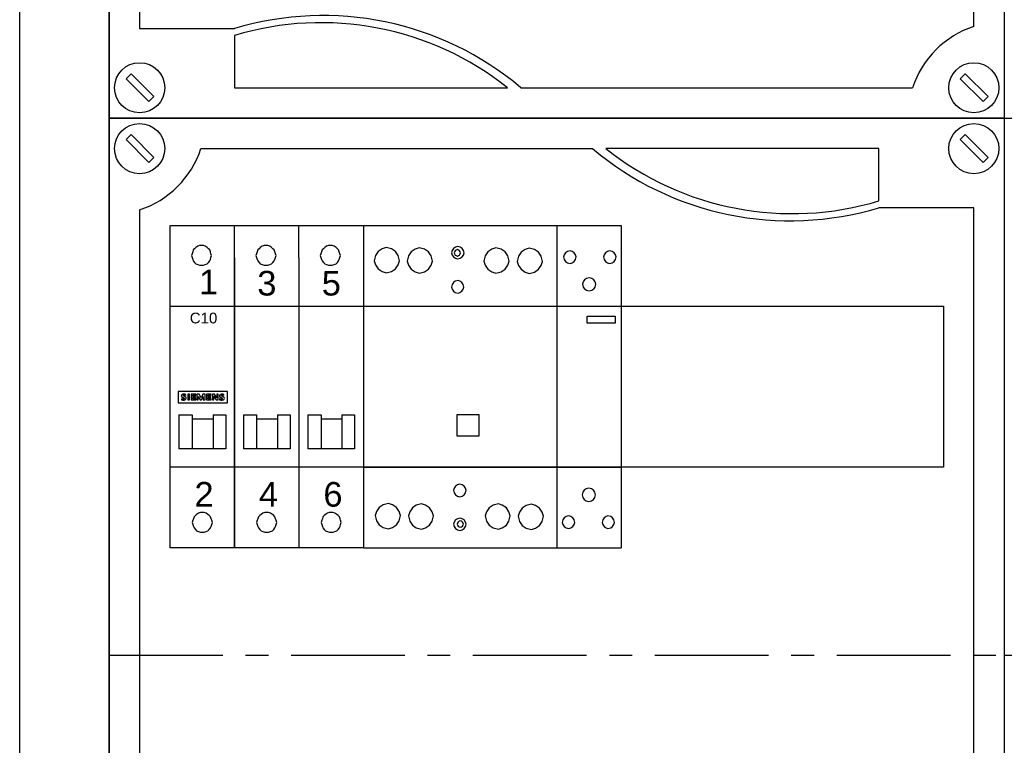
# Model space of a CAD drawing. Header units: millimetres. Extents: x 449515 to 838834, y -400723 to -307130.
# Tile 21 of 38: x 830834 to 833584, y -319631 to -317605. Entities that reach past the tile are written whole.
import ezdxf

# ---------------------------------------------------------------- set-up
doc = ezdxf.new("R2010")
doc.units = ezdxf.units.MM
doc.header["$LTSCALE"] = 25.4
doc.linetypes.add('CENTER', pattern=[2, 1.25, -0.25, 0.25, -0.25])
doc.layers.add('!Siemens Podklad_8GK_sikus', color=250, linetype='Continuous', lineweight=100)
doc.layers.add('R5', color=7, linetype='Continuous')
doc.layers.add('RPOMP', color=7, linetype='Continuous')
doc.styles.get("Standard").update_dxf_attribs({"font": 'arial.ttf'})

# ---------------------------------------------------------------- blocks, each defined once
blk = doc.blocks.new('AD_A630_P_W1950-1800_S800-750_G210~1')
at = {"color": 0, "linetype": 'ByBlock', "lineweight": -2}
for p, q in [((0, 0), (0, 1950)), ((25, 1925), (25, 125))]:
    blk.add_line(p, q, dxfattribs=at)
blk = doc.blocks.new('AD_8GK4853-8KK0~2')
at = {"layer": '!Siemens Podklad_8GK_sikus', "color": 0, "lineweight": -2}
for p, q in [((0, 0), (0, -1800)), ((250, 0), (250, -1800))]:
    blk.add_line(p, q, dxfattribs=at)
at = {"layer": '!Siemens Podklad_8GK_sikus', "color": 4, "linetype": 'CENTER', "lineweight": -2}
for p, q in [((0, -900), (250, -900)), ((0, -1050), (250, -1050))]:
    blk.add_line(p, q, dxfattribs=at)
blk = doc.blocks.new('*U670')
at = {"layer": '!Siemens Podklad_8GK_sikus', "color": 0, "lineweight": -2}
blk.add_line((0, 0), (0, -1800), dxfattribs=at)
at = {"layer": '!Siemens Podklad_8GK_sikus', "color": 4, "linetype": 'CENTER', "lineweight": -2}
for p, q in [((0, -900), (500, -900)), ((0, -1050), (500, -1050))]:
    blk.add_line(p, q, dxfattribs=at)
blk = doc.blocks.new('eee')
at = {"color": 0}
for p, q in [((661473.1, -322380.1, -200), (663973.1, -322380.1, -200)), ((661473.1, -323880.1, -200), (661473.1, -322380.1, -200)), ((663973.1, -322380.1, -200), (663973.1, -326880.1, -200)), ((661520.1, -322440, -200), (661534.2, -322425.9, -200)), ((661534.2, -322425.9, -200), (661597.9, -322489.5, -200)), ((663850.1, -322440, -200), (663864.2, -322425.9, -200)), ((663864.2, -322425.9, -200), (663927.9, -322489.5, -200)), ((661583.7, -322503.7, -200), (661520.1, -322440, -200)), ((663913.7, -322503.7, -200), (663850.1, -322440, -200)), ((661597.9, -322489.5, -200), (661583.7, -322503.7, -200)), ((661729.4, -322465.1, -200), (662823.1, -322465.1, -200)), ((663623.1, -322465.1, -200), (662860.5, -322465.1, -200)), ((663623.1, -322611, -200), (663623.1, -322465.1, -200)), ((663927.9, -322489.5, -200), (663913.7, -322503.7, -200)), ((661558.1, -322636.4, -200), (661558.1, -326630.1, -200)), ((663888.1, -322630.1, -200), (663623.1, -322630.1, -200)), ((663888.1, -326623.9, -200), (663888.1, -322630.1, -200)), ((661643.1, -323355.1, -200), (661643.1, -322905.1, -200)), ((661643.1, -322905.1, -200), (663803.1, -322905.1, -200)), ((663803.1, -322905.1, -200), (663803.1, -323355.1, -200)), ((663803.1, -322905.1, -200), (663803.1, -323355.1, -200)), ((663803.1, -323355.1, -200), (661643.1, -323355.1, -200)), ((661473.1, -325380.1, -200), (661473.1, -323880.1, -200)), ((661643.1, -324855.1, -200), (661643.1, -324405.1, -200)), ((661643.1, -324405.1, -200), (663803.1, -324405.1, -200)), ((663803.1, -324405.1, -200), (663803.1, -324855.1, -200)), ((663803.1, -324405.1, -200), (663803.1, -324855.1, -200)), ((663803.1, -324855.1, -200), (661643.1, -324855.1, -200)), ((661473.1, -326880.1, -200), (661473.1, -325380.1, -200)), ((661643.1, -326355.1, -200), (661643.1, -325905.1, -200)), ((661643.1, -325905.1, -200), (663803.1, -325905.1, -200)), ((663803.1, -325905.1, -200), (663803.1, -326355.1, -200)), ((663803.1, -325905.1, -200), (663803.1, -326355.1, -200)), ((663803.1, -326355.1, -200), (661643.1, -326355.1, -200)), ((661558.1, -326630.1, -200), (661823.1, -326630.1, -200)), ((661823.1, -326649.3, -200), (661823.1, -326795.1, -200)), ((661520.1, -326770, -200), (661534.2, -326755.9, -200)), ((661583.7, -326833.7, -200), (661520.1, -326770, -200)), ((661534.2, -326755.9, -200), (661597.9, -326819.5, -200)), ((663850.1, -326770, -200), (663864.2, -326755.9, -200)), ((663913.7, -326833.7, -200), (663850.1, -326770, -200)), ((663864.2, -326755.9, -200), (663927.9, -326819.5, -200)), ((661823.1, -326795.1, -200), (662585.7, -326795.1, -200)), ((662623.1, -326795.1, -200), (663716.8, -326795.1, -200)), ((661597.9, -326819.5, -200), (661583.7, -326833.7, -200)), ((663927.9, -326819.5, -200), (663913.7, -326833.7, -200)), ((663973.1, -326880.1, -200), (661473.1, -326880.1, -200))]:
    blk.add_line(p, q, dxfattribs=at)
for centre in [(661558.1, -322465.1, -200), (663888.1, -322465.1, -200), (661558.1, -326795.1, -200), (663888.1, -326795.1, -200)]:
    blk.add_circle(centre, 70, dxfattribs=at)
for centre, radius, start, end in [((661473.1, -322380.1, -200), 270, 288.3496, 341.6504), ((663375.3, -321809.6, -200), 857.2, 229.8903, 286.802), ((663381.1, -321809.6, -200), 837.2, 231.5438, 286.802), ((662070.9, -327450.7, -200), 857.2, 49.8903, 106.802), ((662065.1, -327450.7, -200), 837.2, 51.5438, 106.802), ((663973.1, -326880.1, -200), 270, 108.3496, 161.6504)]:
    blk.add_arc(centre, radius, start, end, dxfattribs=at)
blk = doc.blocks.new('aaa')
at = {"color": 0}
for p, q in [((661558.1, -311124.6, -200), (661558.1, -316618.4, -200)), ((661473.1, -316868.4, -200), (661473.1, -315368.4, -200)), ((661558.1, -316618.4, -200), (661823.1, -316618.4, -200)), ((661823.1, -316637.5, -200), (661823.1, -316783.4, -200)), ((661520.1, -316758.3, -200), (661534.2, -316744.1, -200)), ((661534.2, -316744.1, -200), (661597.9, -316807.8, -200)), ((663850.1, -316758.3, -200), (663864.2, -316744.1, -200)), ((663864.2, -316744.1, -200), (663927.9, -316807.8, -200)), ((661583.7, -316821.9, -200), (661520.1, -316758.3, -200)), ((663913.7, -316821.9, -200), (663850.1, -316758.3, -200)), ((661823.1, -316783.4, -200), (662585.7, -316783.4, -200)), ((662623.1, -316783.4, -200), (663716.8, -316783.4, -200)), ((661597.9, -316807.8, -200), (661583.7, -316821.9, -200)), ((663927.9, -316807.8, -200), (663913.7, -316821.9, -200)), ((663973.1, -316868.4, -200), (661473.1, -316868.4, -200))]:
    blk.add_line(p, q, dxfattribs=at)
blk.add_line((663888.1, -316612.1, -200), (663888.1, -311118.4, -200))
for centre in [(661558.1, -316783.4, -200), (663888.1, -316783.4, -200)]:
    blk.add_circle(centre, 70, dxfattribs=at)
for centre, radius, start, end in [((662070.9, -317438.9, -200), 857.2, 49.8903, 106.802), ((662065.1, -317438.9, -200), 837.2, 51.5438, 106.802), ((663973.1, -316868.4, -200), 270, 108.3496, 161.6504)]:
    blk.add_arc(centre, radius, start, end, dxfattribs=at)
blk = doc.blocks.new('AD_5TT584-0~1')
at = {"color": 0, "linetype": 'Continuous'}
for p, q in [((0, 67.5), (0, -22.5)), ((0, 67.5), (54, 67.5)), ((5.21, 61), (4.1, 60.26)), ((6.33, 61.37), (5.21, 61)), ((7.81, 61), (6.33, 61.37)), ((8.93, 60.26), (7.81, 61)), ((14.48, 60.92), (13.37, 60.18)), ((15.59, 61.29), (14.48, 60.92)), ((17.08, 60.92), (15.59, 61.29)), ((18.19, 60.18), (17.08, 60.92)), ((24.77, 60.59), (24.59, 59.85)), ((25.14, 61.15), (24.77, 60.59)), ((25.7, 61.52), (25.14, 61.15)), ((25.89, 60.68), (25.61, 60.5)), ((26.26, 61.7), (25.7, 61.52)), ((26.26, 60.78), (25.89, 60.68)), ((27, 61.52), (26.26, 61.7)), ((26.54, 60.68), (26.26, 60.78)), ((26.81, 60.5), (26.54, 60.68)), ((27.56, 61.15), (27, 61.52)), ((27.93, 60.59), (27.56, 61.15)), ((28.11, 59.85), (27.93, 60.59)), ((35.9, 60.93), (34.79, 60.19)), ((37.01, 61.3), (35.9, 60.93)), ((38.5, 60.93), (37.01, 61.3)), ((39.61, 60.19), (38.5, 60.93)), ((45.17, 60.85), (44.05, 60.11)), ((46.28, 61.22), (45.17, 60.85)), ((47.77, 60.85), (46.28, 61.22)), ((48.88, 60.11), (47.77, 60.85)), ((3.36, 59.15), (2.99, 57.66)), ((4.1, 60.26), (3.36, 59.15)), ((9.67, 59.15), (8.93, 60.26)), ((10.04, 57.66), (9.67, 59.15)), ((12.63, 59.07), (12.25, 57.58)), ((13.37, 60.18), (12.63, 59.07)), ((18.94, 59.07), (18.19, 60.18)), ((19.31, 57.58), (18.94, 59.07)), ((24.59, 59.85), (24.77, 59.29)), ((24.77, 59.29), (25.14, 58.74)), ((25.14, 58.74), (25.7, 58.36)), ((25.42, 60.22), (25.33, 59.85)), ((25.33, 59.85), (25.42, 59.57)), ((25.61, 60.5), (25.42, 60.22)), ((25.42, 59.57), (25.61, 59.29)), ((25.61, 59.29), (25.89, 59.11)), ((25.7, 58.36), (26.26, 58.18)), ((25.89, 59.11), (26.26, 59.01)), ((26.26, 59.01), (26.54, 59.11)), ((26.26, 58.18), (27, 58.36)), ((26.54, 59.11), (26.81, 59.29)), ((27, 60.22), (26.81, 60.5)), ((26.81, 59.29), (27, 59.57)), ((27.09, 59.85), (27, 60.22)), ((27, 59.57), (27.09, 59.85)), ((27, 58.36), (27.56, 58.74)), ((27.56, 58.74), (27.93, 59.29)), ((27.93, 59.29), (28.11, 59.85)), ((34.05, 59.08), (33.67, 57.59)), ((34.79, 60.19), (34.05, 59.08)), ((40.35, 59.08), (39.61, 60.19)), ((40.73, 57.59), (40.35, 59.08)), ((43.31, 59), (42.94, 57.51)), ((44.05, 60.11), (43.31, 59)), ((49.62, 59), (48.88, 60.11)), ((49.99, 57.51), (49.62, 59)), ((2.99, 57.66), (3.36, 56.55)), ((3.36, 56.55), (4.1, 55.44)), ((4.1, 55.44), (5.21, 54.69)), ((7.81, 54.69), (8.93, 55.44)), ((8.93, 55.44), (9.67, 56.55)), ((9.67, 56.55), (10.04, 57.66)), ((12.25, 57.58), (12.63, 56.47)), ((12.63, 56.47), (13.37, 55.36)), ((13.37, 55.36), (14.48, 54.61)), ((17.08, 54.61), (18.19, 55.36)), ((18.19, 55.36), (18.94, 56.47)), ((18.94, 56.47), (19.31, 57.58)), ((33.67, 57.59), (34.05, 56.48)), ((34.05, 56.48), (34.79, 55.37)), ((34.79, 55.37), (35.9, 54.62)), ((38.5, 54.62), (39.61, 55.37)), ((39.61, 55.37), (40.35, 56.48)), ((40.35, 56.48), (40.73, 57.59)), ((42.94, 57.51), (43.31, 56.4)), ((43.31, 56.4), (44.05, 55.29)), ((44.05, 55.29), (45.17, 54.54)), ((47.77, 54.54), (48.88, 55.29)), ((48.88, 55.29), (49.62, 56.4)), ((49.62, 56.4), (49.99, 57.51)), ((5.21, 54.69), (6.33, 54.32)), ((6.33, 54.32), (7.81, 54.69)), ((14.48, 54.61), (15.59, 54.24)), ((15.59, 54.24), (17.08, 54.61)), ((35.9, 54.62), (37.01, 54.25)), ((37.01, 54.25), (38.5, 54.62)), ((45.17, 54.54), (46.28, 54.17)), ((46.28, 54.17), (47.77, 54.54)), ((24.75, 51.08), (24.56, 50.34)), ((24.56, 50.34), (24.75, 49.78)), ((25.12, 51.64), (24.75, 51.08)), ((24.75, 49.78), (25.12, 49.23)), ((25.67, 52.01), (25.12, 51.64)), ((26.42, 52.2), (25.67, 52.01)), ((26.97, 52.01), (26.42, 52.2)), ((27.53, 51.64), (26.97, 52.01)), ((27.9, 51.08), (27.53, 51.64)), ((27.53, 49.23), (27.9, 49.78)), ((28.09, 50.34), (27.9, 51.08)), ((27.9, 49.78), (28.09, 50.34)), ((25.12, 49.23), (25.67, 48.86)), ((25.67, 48.86), (26.42, 48.67)), ((26.42, 48.67), (26.97, 48.86)), ((26.97, 48.86), (27.53, 49.23)), ((0, 45), (54, 45)), ((0, 0), (54, 0)), ((25.75, -5.24), (25.38, -5.8)), ((26.31, -4.87), (25.75, -5.24)), ((26.87, -4.69), (26.31, -4.87)), ((27.61, -4.87), (26.87, -4.69)), ((28.17, -5.24), (27.61, -4.87)), ((28.54, -5.8), (28.17, -5.24)), ((25.38, -5.8), (25.2, -6.36)), ((25.2, -6.36), (25.38, -7.1)), ((25.38, -7.1), (25.75, -7.66)), ((25.75, -7.66), (26.31, -8.03)), ((26.31, -8.03), (26.87, -8.21)), ((26.87, -8.21), (27.61, -8.03)), ((27.61, -8.03), (28.17, -7.66)), ((28.17, -7.66), (28.54, -7.1)), ((28.72, -6.36), (28.54, -5.8)), ((28.54, -7.1), (28.72, -6.36)), ((5.52, -10.52), (4.4, -11.26)), ((7, -10.15), (5.52, -10.52)), ((8.12, -10.52), (7, -10.15)), ((9.23, -11.26), (8.12, -10.52)), ((14.78, -10.6), (13.67, -11.34)), ((16.27, -10.23), (14.78, -10.6)), ((17.38, -10.6), (16.27, -10.23)), ((18.5, -11.34), (17.38, -10.6)), ((36.2, -10.59), (35.09, -11.33)), ((37.69, -10.22), (36.2, -10.59)), ((38.8, -10.59), (37.69, -10.22)), ((39.92, -11.33), (38.8, -10.59)), ((45.47, -10.67), (44.36, -11.41)), ((46.96, -10.3), (45.47, -10.67)), ((48.07, -10.67), (46.96, -10.3)), ((49.18, -11.41), (48.07, -10.67)), ((3.66, -12.38), (3.29, -13.49)), ((3.29, -13.49), (3.66, -14.97)), ((4.4, -11.26), (3.66, -12.38)), ((9.97, -12.38), (9.23, -11.26)), ((10.34, -13.49), (9.97, -12.38)), ((9.97, -14.97), (10.34, -13.49)), ((12.93, -12.46), (12.56, -13.57)), ((12.56, -13.57), (12.93, -15.05)), ((13.67, -11.34), (12.93, -12.46)), ((19.24, -12.46), (18.5, -11.34)), ((19.61, -13.57), (19.24, -12.46)), ((19.24, -15.05), (19.61, -13.57)), ((34.35, -12.45), (33.98, -13.56)), ((33.98, -13.56), (34.35, -15.04)), ((35.09, -11.33), (34.35, -12.45)), ((40.66, -12.45), (39.92, -11.33)), ((41.03, -13.56), (40.66, -12.45)), ((40.66, -15.04), (41.03, -13.56)), ((43.62, -12.53), (43.24, -13.64)), ((43.24, -13.64), (43.62, -15.12)), ((44.36, -11.41), (43.62, -12.53)), ((49.92, -12.53), (49.18, -11.41)), ((50.3, -13.64), (49.92, -12.53)), ((49.92, -15.12), (50.3, -13.64)), ((3.66, -14.97), (4.4, -16.09)), ((4.4, -16.09), (5.52, -16.83)), ((8.12, -16.83), (9.23, -16.09)), ((9.23, -16.09), (9.97, -14.97)), ((12.93, -15.05), (13.67, -16.17)), ((13.67, -16.17), (14.78, -16.91)), ((17.38, -16.91), (18.5, -16.17)), ((18.5, -16.17), (19.24, -15.05)), ((25.36, -15.27), (25.17, -15.83)), ((25.17, -15.83), (25.36, -16.57)), ((25.73, -14.71), (25.36, -15.27)), ((26.28, -14.34), (25.73, -14.71)), ((26.28, -15.55), (26.19, -15.83)), ((26.19, -15.83), (26.28, -16.2)), ((27.03, -14.16), (26.28, -14.34)), ((26.47, -15.27), (26.28, -15.55)), ((26.28, -16.2), (26.47, -16.47)), ((26.75, -15.08), (26.47, -15.27)), ((26.47, -16.47), (26.75, -16.66)), ((27.03, -14.99), (26.75, -15.08)), ((27.58, -14.34), (27.03, -14.16)), ((27.4, -15.08), (27.03, -14.99)), ((27.68, -15.27), (27.4, -15.08)), ((27.4, -16.66), (27.68, -16.47)), ((28.14, -14.71), (27.58, -14.34)), ((27.86, -15.55), (27.68, -15.27)), ((27.68, -16.47), (27.86, -16.2)), ((27.95, -15.83), (27.86, -15.55)), ((27.86, -16.2), (27.95, -15.83)), ((28.51, -15.27), (28.14, -14.71)), ((28.7, -15.83), (28.51, -15.27)), ((28.51, -16.57), (28.7, -15.83)), ((34.35, -15.04), (35.09, -16.16)), ((35.09, -16.16), (36.2, -16.9)), ((38.8, -16.9), (39.92, -16.16)), ((39.92, -16.16), (40.66, -15.04)), ((43.62, -15.12), (44.36, -16.24)), ((44.36, -16.24), (45.47, -16.98)), ((48.07, -16.98), (49.18, -16.24)), ((49.18, -16.24), (49.92, -15.12)), ((5.52, -16.83), (7, -17.2)), ((7, -17.2), (8.12, -16.83)), ((14.78, -16.91), (16.27, -17.28)), ((16.27, -17.28), (17.38, -16.91)), ((25.36, -16.57), (25.73, -17.12)), ((25.73, -17.12), (26.28, -17.5)), ((26.28, -17.5), (27.03, -17.68)), ((26.75, -16.66), (27.03, -16.75)), ((27.03, -16.75), (27.4, -16.66)), ((27.03, -17.68), (27.58, -17.5)), ((27.58, -17.5), (28.14, -17.12)), ((28.14, -17.12), (28.51, -16.57)), ((36.2, -16.9), (37.69, -17.27)), ((37.69, -17.27), (38.8, -16.9)), ((45.47, -16.98), (46.96, -17.35)), ((46.96, -17.35), (48.07, -16.98)), ((0, -22.5), (54, -22.5))]:
    blk.add_line(p, q, dxfattribs=at)
at = {"color": 0}
for p, q in [((54, 67.5), (54, -22.5)), ((26.21, 8.69), (26.21, 14.74)), ((26.21, 14.74), (32.26, 14.74)), ((32.26, 14.74), (32.26, 8.69)), ((32.26, 8.69), (26.21, 8.69))]:
    blk.add_line(p, q, dxfattribs=at)
blk = doc.blocks.new('AD_5TT580-0(2)~1')
at = {"color": 0, "linetype": 'Continuous'}
for p, q in [((0, 67.5), (0, -22.5)), ((0, 67.5), (18, 67.5)), ((18, 67.5), (18, -22.5)), ((18, 67.5), (18, -22.5)), ((2.11, 59.34), (1.92, 58.78)), ((1.92, 58.78), (2.11, 58.04)), ((2.48, 59.9), (2.11, 59.34)), ((2.11, 58.04), (2.48, 57.48)), ((3.03, 60.27), (2.48, 59.9)), ((3.78, 60.45), (3.03, 60.27)), ((4.33, 60.27), (3.78, 60.45)), ((4.89, 59.9), (4.33, 60.27)), ((5.26, 59.34), (4.89, 59.9)), ((4.89, 57.48), (5.26, 58.04)), ((5.45, 58.78), (5.26, 59.34)), ((5.26, 58.04), (5.45, 58.78)), ((13.27, 59.34), (13.08, 58.78)), ((13.08, 58.78), (13.27, 58.04)), ((13.64, 59.9), (13.27, 59.34)), ((13.27, 58.04), (13.64, 57.48)), ((14.2, 60.27), (13.64, 59.9)), ((14.75, 60.45), (14.2, 60.27)), ((15.49, 60.27), (14.75, 60.45)), ((16.05, 59.9), (15.49, 60.27)), ((16.42, 59.34), (16.05, 59.9)), ((16.05, 57.48), (16.42, 58.04)), ((16.61, 58.78), (16.42, 59.34)), ((16.42, 58.04), (16.61, 58.78)), ((2.48, 57.48), (3.03, 57.11)), ((3.03, 57.11), (3.78, 56.93)), ((3.78, 56.93), (4.33, 57.11)), ((4.33, 57.11), (4.89, 57.48)), ((13.64, 57.48), (14.2, 57.11)), ((14.2, 57.11), (14.75, 56.93)), ((14.75, 56.93), (15.49, 57.11)), ((15.49, 57.11), (16.05, 57.48)), ((7.79, 52.39), (7.42, 51.84)), ((8.35, 52.77), (7.79, 52.39)), ((9.09, 52.95), (8.35, 52.77)), ((9.83, 52.77), (9.09, 52.95)), ((10.39, 52.39), (9.83, 52.77)), ((10.76, 51.84), (10.39, 52.39)), ((7.42, 51.84), (7.23, 51.1)), ((7.23, 51.1), (7.42, 50.35)), ((7.42, 50.35), (7.79, 49.8)), ((7.79, 49.8), (8.35, 49.43)), ((9.83, 49.43), (10.39, 49.8)), ((10.39, 49.8), (10.76, 50.35)), ((10.95, 51.1), (10.76, 51.84)), ((10.76, 50.35), (10.95, 51.1)), ((8.35, 49.43), (9.09, 49.24)), ((9.09, 49.24), (9.83, 49.43)), ((0, 45), (18, 45)), ((0, 0), (18, 0)), ((7.33, -6.95), (7.14, -7.69)), ((7.14, -7.69), (7.33, -8.43)), ((7.7, -6.39), (7.33, -6.95)), ((8.26, -6.02), (7.7, -6.39)), ((9, -5.83), (8.26, -6.02)), ((9.74, -6.02), (9, -5.83)), ((10.3, -6.39), (9.74, -6.02)), ((10.67, -6.95), (10.3, -6.39)), ((10.86, -7.69), (10.67, -6.95)), ((10.67, -8.43), (10.86, -7.69)), ((7.33, -8.43), (7.7, -8.99)), ((7.7, -8.99), (8.26, -9.36)), ((8.26, -9.36), (9, -9.54)), ((9, -9.54), (9.74, -9.36)), ((9.74, -9.36), (10.3, -8.99)), ((10.3, -8.99), (10.67, -8.43)), ((2.59, -13.7), (2.04, -14.08)), ((3.34, -13.52), (2.59, -13.7)), ((3.89, -13.7), (3.34, -13.52)), ((4.45, -14.08), (3.89, -13.7)), ((13.76, -13.7), (13.2, -14.08)), ((14.31, -13.52), (13.76, -13.7)), ((15.06, -13.7), (14.31, -13.52)), ((15.61, -14.08), (15.06, -13.7)), ((1.67, -14.63), (1.48, -15.37)), ((1.48, -15.37), (1.67, -15.93)), ((2.04, -14.08), (1.67, -14.63)), ((1.67, -15.93), (2.04, -16.49)), ((2.04, -16.49), (2.59, -16.86)), ((3.89, -16.86), (4.45, -16.49)), ((4.82, -14.63), (4.45, -14.08)), ((4.45, -16.49), (4.82, -15.93)), ((5.01, -15.37), (4.82, -14.63)), ((4.82, -15.93), (5.01, -15.37)), ((12.83, -14.63), (12.64, -15.37)), ((12.64, -15.37), (12.83, -15.93)), ((13.2, -14.08), (12.83, -14.63)), ((12.83, -15.93), (13.2, -16.49)), ((13.2, -16.49), (13.76, -16.86)), ((15.06, -16.86), (15.61, -16.49)), ((15.98, -14.63), (15.61, -14.08)), ((15.61, -16.49), (15.98, -15.93)), ((16.17, -15.37), (15.98, -14.63)), ((15.98, -15.93), (16.17, -15.37)), ((2.59, -16.86), (3.34, -17.04)), ((3.34, -17.04), (3.89, -16.86)), ((13.76, -16.86), (14.31, -17.04)), ((14.31, -17.04), (15.06, -16.86)), ((0, -22.5), (18, -22.5))]:
    blk.add_line(p, q, dxfattribs=at)
at = {"color": 0}
for p, q in [((8.54, 40.26), (8.54, 42.2)), ((8.54, 42.2), (16.27, 42.2)), ((16.27, 42.2), (16.27, 40.26)), ((16.27, 40.26), (8.54, 40.26))]:
    blk.add_line(p, q, dxfattribs=at)
blk = doc.blocks.new('AD_SIEMENS_znaczeki')
at = {"color": 0}
for p, q in [((1755.293, 772.573), (1755.293, 771.993)), ((1757.763, 772.573), (1755.293, 772.573)), ((1755.773, 772.425), (1755.773, 772.143)), ((1755.864, 772.425), (1755.773, 772.425)), ((1755.864, 772.143), (1755.864, 772.425)), ((1755.939, 772.426), (1755.939, 772.141)), ((1756.18, 772.426), (1755.939, 772.426)), ((1756.18, 772.379), (1756.18, 772.426)), ((1756.235, 772.426), (1756.235, 772.141)), ((1756.347, 772.426), (1756.235, 772.426)), ((1756.444, 772.251), (1756.347, 772.426)), ((1756.53, 772.426), (1756.444, 772.251)), ((1756.637, 772.426), (1756.53, 772.426)), ((1756.637, 772.141), (1756.637, 772.426)), ((1756.712, 772.426), (1756.712, 772.141)), ((1756.953, 772.426), (1756.712, 772.426)), ((1756.953, 772.379), (1756.953, 772.426)), ((1757.008, 772.426), (1757.008, 772.141)), ((1757.11, 772.426), (1757.008, 772.426)), ((1757.238, 772.245), (1757.11, 772.426)), ((1757.238, 772.426), (1757.238, 772.245)), ((1757.303, 772.426), (1757.238, 772.426)), ((1757.303, 772.141), (1757.303, 772.426)), ((1757.763, 771.993), (1757.763, 772.573)), ((1755.293, 771.993), (1757.763, 771.993)), ((1755.45, 772.205), (1755.45, 772.149)), ((1755.501, 772.274), (1755.599, 772.234)), ((1755.652, 772.292), (1755.544, 772.343)), ((1755.675, 772.372), (1755.675, 772.422)), ((1755.773, 772.143), (1755.864, 772.143)), ((1755.939, 772.141), (1756.18, 772.141)), ((1756.03, 772.309), (1756.03, 772.379)), ((1756.03, 772.379), (1756.18, 772.379)), ((1756.159, 772.309), (1756.03, 772.309)), ((1756.03, 772.193), (1756.03, 772.266)), ((1756.03, 772.266), (1756.159, 772.266)), ((1756.18, 772.193), (1756.03, 772.193)), ((1756.159, 772.266), (1756.159, 772.309)), ((1756.18, 772.141), (1756.18, 772.193)), ((1756.235, 772.141), (1756.299, 772.141)), ((1756.299, 772.141), (1756.299, 772.321)), ((1756.299, 772.321), (1756.399, 772.141)), ((1756.399, 772.141), (1756.458, 772.141)), ((1756.458, 772.141), (1756.546, 772.321)), ((1756.546, 772.321), (1756.546, 772.141)), ((1756.546, 772.141), (1756.637, 772.141)), ((1756.712, 772.141), (1756.953, 772.141)), ((1756.803, 772.309), (1756.803, 772.379)), ((1756.803, 772.379), (1756.953, 772.379)), ((1756.932, 772.309), (1756.803, 772.309)), ((1756.803, 772.193), (1756.803, 772.266)), ((1756.803, 772.266), (1756.932, 772.266)), ((1756.953, 772.193), (1756.803, 772.193)), ((1756.932, 772.266), (1756.932, 772.309)), ((1756.953, 772.141), (1756.953, 772.193)), ((1757.008, 772.141), (1757.072, 772.141)), ((1757.072, 772.141), (1757.072, 772.326)), ((1757.072, 772.326), (1757.2, 772.141)), ((1757.2, 772.141), (1757.303, 772.141)), ((1757.361, 772.209), (1757.361, 772.149)), ((1757.407, 772.277), (1757.51, 772.227)), ((1757.563, 772.292), (1757.455, 772.343)), ((1757.585, 772.372), (1757.585, 772.422))]:
    blk.add_line(p, q, dxfattribs=at)
for centre, major_axis, start_param, end_param in [((1755.576, 772.275), (-0.178, 0), -1.570796, -1.075832), ((1755.576, 772.023), (-0.465, 0), 4.499109, 4.712389), ((1757.487, 772.275), (-0.178, 0), -1.570796, -1.075832), ((1757.487, 772.023), (-0.465, 0), 4.499109, 4.712389), ((1755.532, 772.346), (0.0852, 0), 2.06576, 3.66098), ((1755.562, 772.527), (0.383, 0), 4.4151, 4.655269), ((1755.557, 772.547), (0.465, 0), 4.480311, 4.786895), ((1755.542, 772.351), (-0.0968, 0), 0.519387, 1.135975), ((1755.554, 772.36), (-0.0209, 0), -1.07402, 1.07402), ((1755.547, 772.289), (0.112, 0), 4.655269, 5.197087), ((1755.581, 772.316), (-0.0775, 0), 4.682533, 5.209165), ((1755.572, 772.047), (0.383, 0), 1.298767, 1.54094), ((1755.579, 772.282), (0.163, 0), -1.49629, -1.148117), ((1755.589, 772.218), (-0.0209, 0), 2.055494, 4.227691), ((1755.609, 772.223), (0.0891, 0), -1.148117, 1.07402), ((1757.443, 772.346), (0.0852, 0), 2.06576, 3.66098), ((1757.486, 772.527), (0.383, 0), 4.378973, 4.682131), ((1757.468, 772.547), (-0.465, 0), 1.338719, 1.645302), ((1757.453, 772.351), (-0.0968, 0), 0.519387, 1.07402), ((1757.465, 772.36), (0.0209, 0), 2.067572, 4.215613), ((1757.491, 772.316), (-0.0775, 0), 4.682533, 5.209165), ((1757.478, 772.289), (0.112, 0), 4.682131, 4.957102), ((1757.482, 772.047), (0.383, 0), 1.298767, 1.54094), ((1757.49, 772.282), (0.163, 0), -1.49629, -1.148117), ((1757.5, 772.211), (-0.0209, 0), 1.815509, 4.215613), ((1757.52, 772.223), (0.0891, 0), -1.148117, 1.07402)]:
    blk.add_ellipse(centre, major_axis=major_axis, ratio=0.878278, start_param=start_param, end_param=end_param, dxfattribs=at)

msp = doc.modelspace()

# ---------------------------------------------------------------- linework, layer by layer
at = {"color": 0}
for p, q in [((831253.8195, -318180.1288, -200), (831793.8195, -318180.1288, -200)), ((831433.8195, -318270.1288, -200), (831433.8195, -318180.1288, -200)), ((831433.8195, -318270.1288, -200), (831433.8195, -318180.1288, -200)), ((831613.8195, -318270.1288, -200), (831613.8195, -318180.1288, -200)), ((831278.5254, -318708.6582, -200), (831315.5842, -318708.6582, -200)), ((831373.8195, -318708.6582, -200), (831409.1136, -318708.6582, -200)), ((831458.5254, -318708.6582, -200), (831495.5842, -318708.6582, -200)), ((831553.8195, -318708.6582, -200), (831589.1136, -318708.6582, -200)), ((831638.5254, -318708.6582, -200), (831675.5842, -318708.6582, -200)), ((831733.8195, -318708.6582, -200), (831769.1136, -318708.6582, -200)), ((831793.8195, -318855.1288, -200), (831253.8195, -318855.1288, -200))]:
    msp.add_line(p, q, dxfattribs=at)
at = {"color": 0, "linetype": 'Continuous'}
for p, q in [((831253.8195, -319080.1288, -200), (831253.8195, -318180.1288, -200)), ((831793.8195, -318180.1288, -200), (831793.8195, -319080.1288, -200)), ((831316.9328, -318253.4764, -200), (831315.1681, -318258.7705, -200)), ((831318.6975, -318248.1823, -200), (831316.9328, -318253.4764, -200)), ((831322.2269, -318244.6529, -200), (831318.6975, -318248.1823, -200)), ((831325.7563, -318241.1235, -200), (831322.2269, -318244.6529, -200)), ((831331.0504, -318237.5941, -200), (831325.7563, -318241.1235, -200)), ((831336.3445, -318235.8293, -200), (831331.0504, -318237.5941, -200)), ((831341.6387, -318235.8293, -200), (831336.3445, -318235.8293, -200)), ((831346.9328, -318235.8293, -200), (831341.6387, -318235.8293, -200)), ((831352.2269, -318237.5941, -200), (831346.9328, -318235.8293, -200)), ((831357.521, -318241.1235, -200), (831352.2269, -318237.5941, -200)), ((831361.0504, -318244.6529, -200), (831357.521, -318241.1235, -200)), ((831364.5798, -318248.1823, -200), (831361.0504, -318244.6529, -200)), ((831366.3445, -318253.4764, -200), (831364.5798, -318248.1823, -200)), ((831368.1092, -318258.7705, -200), (831366.3445, -318253.4764, -200)), ((831496.9328, -318253.4764, -200), (831495.1681, -318258.7705, -200)), ((831498.6975, -318248.1823, -200), (831496.9328, -318253.4764, -200)), ((831502.2269, -318244.6529, -200), (831498.6975, -318248.1823, -200)), ((831505.7563, -318241.1235, -200), (831502.2269, -318244.6529, -200)), ((831511.0504, -318237.5941, -200), (831505.7563, -318241.1235, -200)), ((831516.3445, -318235.8293, -200), (831511.0504, -318237.5941, -200)), ((831521.6387, -318235.8293, -200), (831516.3445, -318235.8293, -200)), ((831526.9328, -318235.8293, -200), (831521.6387, -318235.8293, -200)), ((831532.2269, -318237.5941, -200), (831526.9328, -318235.8293, -200)), ((831537.521, -318241.1235, -200), (831532.2269, -318237.5941, -200)), ((831541.0504, -318244.6529, -200), (831537.521, -318241.1235, -200)), ((831544.5798, -318248.1823, -200), (831541.0504, -318244.6529, -200)), ((831546.3445, -318253.4764, -200), (831544.5798, -318248.1823, -200)), ((831548.1092, -318258.7705, -200), (831546.3445, -318253.4764, -200)), ((831676.9328, -318253.4764, -200), (831675.1681, -318258.7705, -200)), ((831678.6975, -318248.1823, -200), (831676.9328, -318253.4764, -200)), ((831682.2269, -318244.6529, -200), (831678.6975, -318248.1823, -200)), ((831685.7563, -318241.1235, -200), (831682.2269, -318244.6529, -200)), ((831691.0504, -318237.5941, -200), (831685.7563, -318241.1235, -200)), ((831696.3445, -318235.8293, -200), (831691.0504, -318237.5941, -200)), ((831701.6387, -318235.8293, -200), (831696.3445, -318235.8293, -200)), ((831706.9328, -318235.8293, -200), (831701.6387, -318235.8293, -200)), ((831712.2269, -318237.5941, -200), (831706.9328, -318235.8293, -200)), ((831717.521, -318241.1235, -200), (831712.2269, -318237.5941, -200)), ((831721.0504, -318244.6529, -200), (831717.521, -318241.1235, -200)), ((831724.5798, -318248.1823, -200), (831721.0504, -318244.6529, -200)), ((831726.3445, -318253.4764, -200), (831724.5798, -318248.1823, -200)), ((831728.1092, -318258.7705, -200), (831726.3445, -318253.4764, -200)), ((831315.1681, -318258.7705, -200), (831313.4034, -318264.0646, -200)), ((831313.4034, -318264.0646, -200), (831315.1681, -318269.3588, -200)), ((831315.1681, -318269.3588, -200), (831316.9328, -318274.6529, -200)), ((831316.9328, -318274.6529, -200), (831318.6975, -318278.1823, -200)), ((831318.6975, -318278.1823, -200), (831322.2269, -318283.4764, -200)), ((831322.2269, -318283.4764, -200), (831325.7563, -318287.0058, -200)), ((831357.521, -318287.0058, -200), (831361.0504, -318283.4764, -200)), ((831361.0504, -318283.4764, -200), (831364.5798, -318278.1823, -200)), ((831364.5798, -318278.1823, -200), (831366.3445, -318274.6529, -200)), ((831366.3445, -318274.6529, -200), (831368.1092, -318269.3588, -200)), ((831369.874, -318264.0646, -200), (831368.1092, -318258.7705, -200)), ((831368.1092, -318269.3588, -200), (831369.874, -318264.0646, -200)), ((831433.8195, -318270.1288, -200), (831433.8195, -319080.1288, -200)), ((831433.8195, -319080.1288, -200), (831433.8195, -318270.1288, -200)), ((831495.1681, -318258.7705, -200), (831493.4034, -318264.0646, -200)), ((831493.4034, -318264.0646, -200), (831495.1681, -318269.3588, -200)), ((831495.1681, -318269.3588, -200), (831496.9328, -318274.6529, -200)), ((831496.9328, -318274.6529, -200), (831498.6975, -318278.1823, -200)), ((831498.6975, -318278.1823, -200), (831502.2269, -318283.4764, -200)), ((831502.2269, -318283.4764, -200), (831505.7563, -318287.0058, -200)), ((831537.521, -318287.0058, -200), (831541.0504, -318283.4764, -200)), ((831541.0504, -318283.4764, -200), (831544.5798, -318278.1823, -200)), ((831544.5798, -318278.1823, -200), (831546.3445, -318274.6529, -200)), ((831546.3445, -318274.6529, -200), (831548.1092, -318269.3588, -200)), ((831549.874, -318264.0646, -200), (831548.1092, -318258.7705, -200)), ((831548.1092, -318269.3588, -200), (831549.874, -318264.0646, -200)), ((831613.8195, -318270.1288, -200), (831613.8195, -319080.1288, -200)), ((831675.1681, -318258.7705, -200), (831673.4034, -318264.0646, -200)), ((831673.4034, -318264.0646, -200), (831675.1681, -318269.3588, -200)), ((831675.1681, -318269.3588, -200), (831676.9328, -318274.6529, -200)), ((831676.9328, -318274.6529, -200), (831678.6975, -318278.1823, -200)), ((831678.6975, -318278.1823, -200), (831682.2269, -318283.4764, -200)), ((831682.2269, -318283.4764, -200), (831685.7563, -318287.0058, -200)), ((831717.521, -318287.0058, -200), (831721.0504, -318283.4764, -200)), ((831721.0504, -318283.4764, -200), (831724.5798, -318278.1823, -200)), ((831724.5798, -318278.1823, -200), (831726.3445, -318274.6529, -200)), ((831726.3445, -318274.6529, -200), (831728.1092, -318269.3588, -200)), ((831729.874, -318264.0646, -200), (831728.1092, -318258.7705, -200)), ((831728.1092, -318269.3588, -200), (831729.874, -318264.0646, -200)), ((831325.7563, -318287.0058, -200), (831331.0504, -318288.7705, -200)), ((831331.0504, -318288.7705, -200), (831336.3445, -318290.5352, -200)), ((831336.3445, -318290.5352, -200), (831341.6387, -318290.5352, -200)), ((831341.6387, -318290.5352, -200), (831346.9328, -318290.5352, -200)), ((831346.9328, -318290.5352, -200), (831352.2269, -318288.7705, -200)), ((831352.2269, -318288.7705, -200), (831357.521, -318287.0058, -200)), ((831505.7563, -318287.0058, -200), (831511.0504, -318288.7705, -200)), ((831511.0504, -318288.7705, -200), (831516.3445, -318290.5352, -200)), ((831516.3445, -318290.5352, -200), (831521.6387, -318290.5352, -200)), ((831521.6387, -318290.5352, -200), (831526.9328, -318290.5352, -200)), ((831526.9328, -318290.5352, -200), (831532.2269, -318288.7705, -200)), ((831532.2269, -318288.7705, -200), (831537.521, -318287.0058, -200)), ((831685.7563, -318287.0058, -200), (831691.0504, -318288.7705, -200)), ((831691.0504, -318288.7705, -200), (831696.3445, -318290.5352, -200)), ((831696.3445, -318290.5352, -200), (831701.6387, -318290.5352, -200)), ((831701.6387, -318290.5352, -200), (831706.9328, -318290.5352, -200)), ((831706.9328, -318290.5352, -200), (831712.2269, -318288.7705, -200)), ((831712.2269, -318288.7705, -200), (831717.521, -318287.0058, -200)), ((831253.8195, -318405.1288, -200), (831793.8195, -318405.1288, -200)), ((831278.5254, -318708.6582, -200), (831278.5254, -318803.9523, -200)), ((831315.5842, -318708.6582, -200), (831315.5842, -318803.9523, -200)), ((831373.8195, -318721.0111, -200), (831315.5842, -318721.0111, -200)), ((831373.8195, -318708.6582, -200), (831373.8195, -318803.9523, -200)), ((831409.1136, -318708.6582, -200), (831409.1136, -318803.9523, -200)), ((831458.5254, -318708.6582, -200), (831458.5254, -318803.9523, -200)), ((831495.5842, -318708.6582, -200), (831495.5842, -318803.9523, -200)), ((831553.8195, -318721.0111, -200), (831495.5842, -318721.0111, -200)), ((831553.8195, -318708.6582, -200), (831553.8195, -318803.9523, -200)), ((831589.1136, -318708.6582, -200), (831589.1136, -318803.9523, -200)), ((831675.5842, -318708.6582, -200), (831675.5842, -318803.9523, -200)), ((831733.8195, -318721.0111, -200), (831675.5842, -318721.0111, -200)), ((831733.8195, -318708.6582, -200), (831733.8195, -318803.9523, -200)), ((831769.1136, -318708.6582, -200), (831769.1136, -318803.9523, -200)), ((831409.1136, -318803.9523, -200), (831278.5254, -318803.9523, -200)), ((831589.1136, -318803.9523, -200), (831458.5254, -318803.9523, -200)), ((831769.1136, -318803.9523, -200), (831638.5254, -318803.9523, -200)), ((831319.1136, -318998.9523, -200), (831317.3489, -319002.4817, -200)), ((831320.8783, -318993.6582, -200), (831319.1136, -318998.9523, -200)), ((831324.4077, -318990.1288, -200), (831320.8783, -318993.6582, -200)), ((831327.9371, -318986.5994, -200), (831324.4077, -318990.1288, -200)), ((831333.2313, -318983.0699, -200), (831327.9371, -318986.5994, -200)), ((831338.5254, -318981.3052, -200), (831333.2313, -318983.0699, -200)), ((831343.8195, -318981.3052, -200), (831338.5254, -318981.3052, -200)), ((831349.1136, -318981.3052, -200), (831343.8195, -318981.3052, -200)), ((831354.4077, -318983.0699, -200), (831349.1136, -318981.3052, -200)), ((831359.7018, -318986.5994, -200), (831354.4077, -318983.0699, -200)), ((831363.2313, -318990.1288, -200), (831359.7018, -318986.5994, -200)), ((831366.7607, -318993.6582, -200), (831363.2313, -318990.1288, -200)), ((831368.5254, -318998.9523, -200), (831366.7607, -318993.6582, -200)), ((831370.2901, -319002.4817, -200), (831368.5254, -318998.9523, -200)), ((831499.1136, -318998.9523, -200), (831497.3489, -319002.4817, -200)), ((831500.8783, -318993.6582, -200), (831499.1136, -318998.9523, -200)), ((831504.4077, -318990.1288, -200), (831500.8783, -318993.6582, -200)), ((831507.9371, -318986.5994, -200), (831504.4077, -318990.1288, -200)), ((831513.2313, -318983.0699, -200), (831507.9371, -318986.5994, -200)), ((831518.5254, -318981.3052, -200), (831513.2313, -318983.0699, -200)), ((831523.8195, -318981.3052, -200), (831518.5254, -318981.3052, -200)), ((831529.1136, -318981.3052, -200), (831523.8195, -318981.3052, -200)), ((831534.4077, -318983.0699, -200), (831529.1136, -318981.3052, -200)), ((831539.7018, -318986.5994, -200), (831534.4077, -318983.0699, -200)), ((831543.2313, -318990.1288, -200), (831539.7018, -318986.5994, -200)), ((831546.7607, -318993.6582, -200), (831543.2313, -318990.1288, -200)), ((831548.5254, -318998.9523, -200), (831546.7607, -318993.6582, -200)), ((831550.2901, -319002.4817, -200), (831548.5254, -318998.9523, -200)), ((831679.1136, -318998.9523, -200), (831677.3489, -319002.4817, -200)), ((831680.8783, -318993.6582, -200), (831679.1136, -318998.9523, -200)), ((831684.4077, -318990.1288, -200), (831680.8783, -318993.6582, -200)), ((831687.9371, -318986.5994, -200), (831684.4077, -318990.1288, -200)), ((831693.2313, -318983.0699, -200), (831687.9371, -318986.5994, -200)), ((831698.5254, -318981.3052, -200), (831693.2313, -318983.0699, -200)), ((831703.8195, -318981.3052, -200), (831698.5254, -318981.3052, -200)), ((831709.1136, -318981.3052, -200), (831703.8195, -318981.3052, -200)), ((831714.4077, -318983.0699, -200), (831709.1136, -318981.3052, -200)), ((831719.7018, -318986.5994, -200), (831714.4077, -318983.0699, -200)), ((831723.2313, -318990.1288, -200), (831719.7018, -318986.5994, -200)), ((831726.7607, -318993.6582, -200), (831723.2313, -318990.1288, -200)), ((831728.5254, -318998.9523, -200), (831726.7607, -318993.6582, -200)), ((831730.2901, -319002.4817, -200), (831728.5254, -318998.9523, -200)), ((831317.3489, -319002.4817, -200), (831315.5842, -319009.5405, -200)), ((831315.5842, -319009.5405, -200), (831317.3489, -319014.8346, -200)), ((831317.3489, -319014.8346, -200), (831319.1136, -319020.1288, -200)), ((831319.1136, -319020.1288, -200), (831320.8783, -319023.6582, -200)), ((831320.8783, -319023.6582, -200), (831324.4077, -319028.9523, -200)), ((831363.2313, -319028.9523, -200), (831366.7607, -319023.6582, -200)), ((831366.7607, -319023.6582, -200), (831368.5254, -319020.1288, -200)), ((831368.5254, -319020.1288, -200), (831370.2901, -319014.8346, -200)), ((831372.0548, -319009.5405, -200), (831370.2901, -319002.4817, -200)), ((831370.2901, -319014.8346, -200), (831372.0548, -319009.5405, -200)), ((831497.3489, -319002.4817, -200), (831495.5842, -319009.5405, -200)), ((831495.5842, -319009.5405, -200), (831497.3489, -319014.8346, -200)), ((831497.3489, -319014.8346, -200), (831499.1136, -319020.1288, -200)), ((831499.1136, -319020.1288, -200), (831500.8783, -319023.6582, -200)), ((831500.8783, -319023.6582, -200), (831504.4077, -319028.9523, -200)), ((831543.2313, -319028.9523, -200), (831546.7607, -319023.6582, -200)), ((831546.7607, -319023.6582, -200), (831548.5254, -319020.1288, -200)), ((831548.5254, -319020.1288, -200), (831550.2901, -319014.8346, -200)), ((831552.0548, -319009.5405, -200), (831550.2901, -319002.4817, -200)), ((831550.2901, -319014.8346, -200), (831552.0548, -319009.5405, -200)), ((831677.3489, -319002.4817, -200), (831675.5842, -319009.5405, -200)), ((831675.5842, -319009.5405, -200), (831677.3489, -319014.8346, -200)), ((831677.3489, -319014.8346, -200), (831679.1136, -319020.1288, -200)), ((831679.1136, -319020.1288, -200), (831680.8783, -319023.6582, -200)), ((831680.8783, -319023.6582, -200), (831684.4077, -319028.9523, -200)), ((831723.2313, -319028.9523, -200), (831726.7607, -319023.6582, -200)), ((831726.7607, -319023.6582, -200), (831728.5254, -319020.1288, -200)), ((831728.5254, -319020.1288, -200), (831730.2901, -319014.8346, -200)), ((831732.0548, -319009.5405, -200), (831730.2901, -319002.4817, -200)), ((831730.2901, -319014.8346, -200), (831732.0548, -319009.5405, -200)), ((831324.4077, -319028.9523, -200), (831327.9371, -319032.4817, -200)), ((831327.9371, -319032.4817, -200), (831333.2313, -319034.2464, -200)), ((831333.2313, -319034.2464, -200), (831338.5254, -319036.0111, -200)), ((831338.5254, -319036.0111, -200), (831343.8195, -319036.0111, -200)), ((831343.8195, -319036.0111, -200), (831349.1136, -319036.0111, -200)), ((831349.1136, -319036.0111, -200), (831354.4077, -319034.2464, -200)), ((831354.4077, -319034.2464, -200), (831359.7018, -319032.4817, -200)), ((831359.7018, -319032.4817, -200), (831363.2313, -319028.9523, -200)), ((831504.4077, -319028.9523, -200), (831507.9371, -319032.4817, -200)), ((831507.9371, -319032.4817, -200), (831513.2313, -319034.2464, -200)), ((831513.2313, -319034.2464, -200), (831518.5254, -319036.0111, -200)), ((831518.5254, -319036.0111, -200), (831523.8195, -319036.0111, -200)), ((831523.8195, -319036.0111, -200), (831529.1136, -319036.0111, -200)), ((831529.1136, -319036.0111, -200), (831534.4077, -319034.2464, -200)), ((831534.4077, -319034.2464, -200), (831539.7018, -319032.4817, -200)), ((831539.7018, -319032.4817, -200), (831543.2313, -319028.9523, -200)), ((831684.4077, -319028.9523, -200), (831687.9371, -319032.4817, -200)), ((831687.9371, -319032.4817, -200), (831693.2313, -319034.2464, -200)), ((831693.2313, -319034.2464, -200), (831698.5254, -319036.0111, -200)), ((831698.5254, -319036.0111, -200), (831703.8195, -319036.0111, -200)), ((831703.8195, -319036.0111, -200), (831709.1136, -319036.0111, -200)), ((831709.1136, -319036.0111, -200), (831714.4077, -319034.2464, -200)), ((831714.4077, -319034.2464, -200), (831719.7018, -319032.4817, -200)), ((831719.7018, -319032.4817, -200), (831723.2313, -319028.9523, -200)), ((831793.8195, -319080.1288, -200), (831253.8195, -319080.1288, -200))]:
    msp.add_line(p, q, dxfattribs=at)
msp.add_line((831638.5254, -318708.6582, -200), (831638.5254, -318803.9523, -200))

# ---------------------------------------------------------------- block references
for name, p in [('aaa', (169610.7085, -1011.7622)), ('eee', (169610.7085, 4500))]:
    msp.add_blockref(name, p)
at = {"xscale": 55.6818025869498, "yscale": 55.6818025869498, "zscale": 55.6818025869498}
msp.add_blockref('AD_SIEMENS_znaczeki', (733538.6907, -361661.2868, -200), dxfattribs=at)
at = {"layer": 'R5', "xscale": 10, "yscale": 10, "zscale": 10}
for name, p in [('AD_A630_P_W1950-1800_S800-750_G210~1', (830833.8195, -328130.1288, -200)), ('AD_8GK4853-8KK0~2', (831083.8195, -308880.1288, -200)), ('*U670', (833583.8195, -308880.1288, -200))]:
    msp.add_blockref(name, p, dxfattribs=at)
at = {"layer": 'RPOMP', "xscale": 10, "yscale": 10, "zscale": 10}
for name, p in [('AD_5TT584-0~1', (831793.8195, -318855.1288, -200)), ('AD_5TT580-0(2)~1', (832333.8184, -318855.1288, -200))]:
    msp.add_blockref(name, p, dxfattribs=at)

# ---------------------------------------------------------------- texts
at = {"color": 0}
for s, p in [('1', (831334.3116, -318372.0184, -200)), ('3', (831497.4059, -318375.3958, -200)), ('5', (831677.4059, -318375.3958, -200)), ('2', (831321.9929, -318964.9553, -200)), ('4', (831501.9929, -318964.9553, -200)), ('6', (831681.9929, -318964.9553, -200))]:
    msp.add_text(s, height=68.8235, dxfattribs=at).set_placement(p)
at = {"color": 0, "linetype": 'ByBlock', "lineweight": -2, "insert": (831308.921, -318423.2317, -200), "char_height": 30, "width": 91.149901, "attachment_point": 1}
msp.add_mtext('{\\C256;C10}', dxfattribs=at)

doc.saveas('drawing.dxf')
